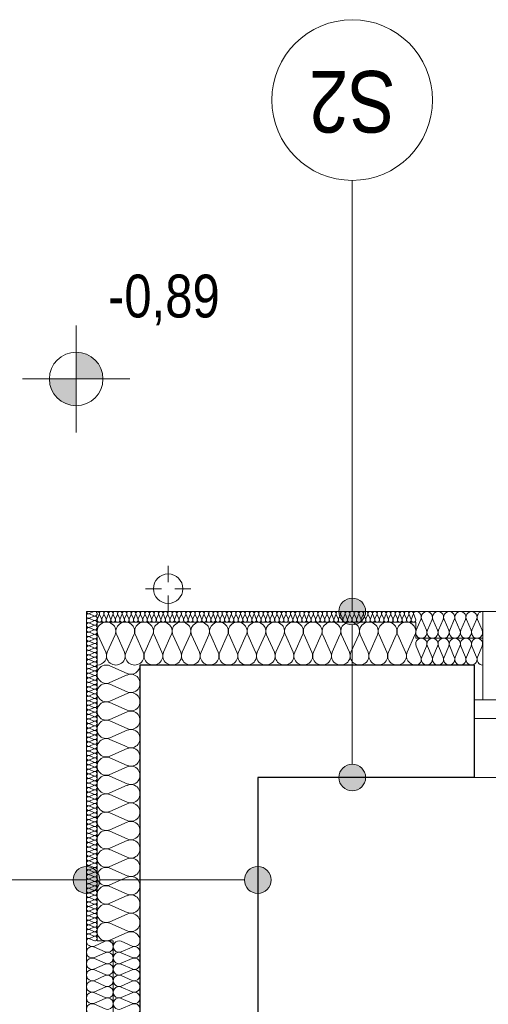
# Model space of a CAD drawing. Extents: x -558982 to 5119495, y -5290134 to 121759.
# Tile 228 of 256: x -439777 to -438026, y -7688 to -4011. Entities that reach past the tile are written whole.
import ezdxf

# ---------------------------------------------------------------- set-up
doc = ezdxf.new("R2010")
doc.units = 0
doc.header["$MEASUREMENT"] = 0
for name, color, linetype in [('Arch ocieplenie', 252, 'Continuous'), ('Arch opisy', 252, 'Continuous'), ('Inwent Izolacje', 252, 'Continuous'), ('INWENT RZĘDNE', 252, 'Continuous')]:
    doc.layers.add(name, color=color, linetype=linetype)
for name, color, linetype, lineweight in [('Arch ocieplenie_Nr_Pióra__9', 252, 'Continuous', 13), ('Arch opisy_Nr_Pióra__1', 252, 'Continuous', 25), ('Arch opisy_Nr_Pióra__21', 252, 'Continuous', 9), ('Arch wykończenie_Nr_Pióra__3', 252, 'Continuous', 18), ('INWENT DACH_Nr_Pióra__21', 252, 'Continuous', 9), ('Inwent Izolacje_Nr_Pióra__2', 252, 'Continuous', 13), ('INWENT RZĘDNE_Nr_Pióra__21', 252, 'Continuous', 9), ('INWENT. OKNA_Nr_Pióra__5', 252, 'Continuous', 13), ('INWENT.ŚCIANY_Nr_Pióra__1', 252, 'Continuous', 25), ('INWENT.ŚCIANY_Nr_Pióra__2', 252, 'Continuous', 13), ('INWENT.ŚCIANY_Nr_Pióra__21', 252, 'Continuous', 9)]:
    doc.layers.add(name, color=color, linetype=linetype, lineweight=lineweight)
doc.styles.add('GENERATED_STYLE_2', font='ARIALN.TTF')
doc.styles.add('GENERATED_STYLE_5', font='ARIALN.TTF')

# ---------------------------------------------------------------- blocks, each defined once
blk = doc.blocks.new('Izolacja cieplna 14_14', base_point=(-430484.9, 37292.6))
at = {"layer": 'Arch ocieplenie_Nr_Pióra__9', "linetype": 'Continuous'}
for p, q in [((-430456.9, 37291.9), (-430473, 37284.8)), ((-430473, 37283.4), (-430456.9, 37276.2)), ((-430456.9, 37274.8), (-430473, 37267.7)), ((-430473, 37266.3), (-430456.9, 37259.2)), ((-430456.9, 37257.7), (-430473, 37250.6)), ((-430473, 37249.2), (-430456.9, 37242.1)), ((-430456.9, 37240.6), (-430473, 37233.5)), ((-430473, 37232.1), (-430456.9, 37225)), ((-430456.9, 37223.6), (-430473, 37216.5)), ((-430473, 37215), (-430456.9, 37207.9)), ((-430456.9, 37206.5), (-430473, 37199.4)), ((-430473, 37197.9), (-430456.9, 37190.8)), ((-430456.9, 37189.4), (-430473, 37182.3)), ((-430473, 37180.9), (-430456.9, 37173.7)), ((-430456.9, 37172.3), (-430473, 37165.2)), ((-430473, 37163.8), (-430456.9, 37156.7)), ((-430456.9, 37155.2), (-430473, 37148.1)), ((-430473, 37146.7), (-430456.9, 37139.6)), ((-430456.9, 37138.1), (-430473, 37131)), ((-430473, 37129.6), (-430456.9, 37122.5)), ((-430456.9, 37121.1), (-430473, 37114)), ((-430473, 37112.5), (-430456.9, 37105.4)), ((-430456.9, 37104), (-430473, 37096.9)), ((-430473, 37095.4), (-430456.9, 37088.3)), ((-430456.9, 37086.9), (-430473, 37079.8)), ((-430473, 37078.4), (-430456.9, 37071.2)), ((-430456.9, 37069.8), (-430473, 37062.7)), ((-430473, 37061.3), (-430456.9, 37054.2)), ((-430456.9, 37052.7), (-430473, 37045.6)), ((-430473, 37044.2), (-430456.9, 37037.1)), ((-430456.9, 37035.6), (-430473, 37028.5)), ((-430473, 37027.1), (-430456.9, 37020)), ((-430456.9, 37018.6), (-430473, 37011.5)), ((-430473, 37010), (-430456.9, 37002.9)), ((-430456.9, 37001.5), (-430473, 36994.4)), ((-430473, 36992.9), (-430456.9, 36985.8)), ((-430456.9, 36984.4), (-430473, 36977.3)), ((-430473, 36975.9), (-430456.9, 36968.7)), ((-430456.9, 36967.3), (-430473, 36960.2)), ((-430473, 36958.8), (-430456.9, 36951.7)), ((-430456.9, 36950.2), (-430473, 36943.1)), ((-430473, 36941.7), (-430456.9, 36934.6)), ((-430456.9, 36933.1), (-430473, 36926)), ((-430473, 36924.6), (-430456.9, 36917.5)), ((-430456.9, 36916.1), (-430473, 36909)), ((-430473, 36907.5), (-430456.9, 36900.4)), ((-430456.9, 36899), (-430473, 36891.9)), ((-430473, 36890.4), (-430456.9, 36883.3)), ((-430456.9, 36881.9), (-430473, 36874.8)), ((-430473, 36873.4), (-430456.9, 36866.2)), ((-430456.9, 36864.8), (-430473, 36857.7)), ((-430473, 36856.3), (-430456.9, 36849.2)), ((-430456.9, 36847.7), (-430473, 36840.6)), ((-430473, 36839.2), (-430456.9, 36832.1)), ((-430456.9, 36830.6), (-430473, 36823.5)), ((-430473, 36822.1), (-430456.9, 36815)), ((-430456.9, 36813.6), (-430473, 36806.5)), ((-430473, 36805), (-430456.9, 36797.9)), ((-430456.9, 36796.5), (-430473, 36789.4)), ((-430473, 36787.9), (-430456.9, 36780.8)), ((-430456.9, 36779.4), (-430473, 36772.3)), ((-430473, 36770.9), (-430456.9, 36763.7)), ((-430456.9, 36762.3), (-430473, 36755.2)), ((-430473, 36753.8), (-430456.9, 36746.7)), ((-430456.9, 36745.2), (-430473, 36738.1)), ((-430473, 36736.7), (-430456.9, 36729.6)), ((-430456.9, 36728.1), (-430473, 36721)), ((-430473, 36719.6), (-430456.9, 36712.5)), ((-430456.9, 36711.1), (-430473, 36704)), ((-430473, 36702.5), (-430456.9, 36695.4)), ((-430456.9, 36694), (-430473, 36686.9)), ((-430473, 36685.4), (-430456.9, 36678.3)), ((-430456.9, 36676.9), (-430473, 36669.8)), ((-430473, 36668.4), (-430456.9, 36661.2)), ((-430456.9, 36659.8), (-430473, 36652.7)), ((-430473, 36651.3), (-430456.9, 36644.2)), ((-430456.9, 36642.7), (-430473, 36635.6)), ((-430473, 36634.2), (-430456.9, 36627.1)), ((-430456.9, 36625.6), (-430473, 36618.5)), ((-430473, 36617.1), (-430456.9, 36610)), ((-430456.9, 36608.6), (-430473, 36601.5)), ((-430473, 36600), (-430456.9, 36592.9)), ((-430456.9, 36591.5), (-430473, 36584.4)), ((-430473, 36582.9), (-430456.9, 36575.8)), ((-430456.9, 36574.4), (-430473, 36567.3)), ((-430473, 36565.9), (-430456.9, 36558.7)), ((-430456.9, 36557.3), (-430473, 36550.2)), ((-430473, 36548.8), (-430456.9, 36541.7)), ((-430456.9, 36540.2), (-430473, 36533.1)), ((-430473, 36531.7), (-430456.9, 36524.6)), ((-430456.9, 36523.1), (-430473, 36516)), ((-430473, 36514.6), (-430456.9, 36507.5)), ((-430456.9, 36506.1), (-430473, 36499)), ((-430473, 36497.5), (-430456.9, 36490.4)), ((-430456.9, 36489), (-430473, 36481.9)), ((-430473, 36480.4), (-430456.9, 36473.3)), ((-430456.9, 36471.9), (-430473, 36464.8)), ((-430473, 36463.4), (-430456.9, 36456.2)), ((-430456.9, 36454.8), (-430473, 36447.7)), ((-430473, 36446.3), (-430456.9, 36439.2)), ((-430456.9, 36437.7), (-430473, 36430.6)), ((-430473, 36429.2), (-430456.9, 36422.1)), ((-430456.9, 36420.6), (-430473, 36413.5)), ((-430473, 36412.1), (-430456.9, 36405)), ((-430456.9, 36403.6), (-430473, 36396.5)), ((-430473, 36395), (-430456.9, 36387.9)), ((-430456.9, 36386.5), (-430473, 36379.4)), ((-430473, 36377.9), (-430456.9, 36370.8)), ((-430456.9, 36369.4), (-430473, 36362.3)), ((-430473, 36360.9), (-430456.9, 36353.7)), ((-430456.9, 36352.3), (-430473, 36345.2)), ((-430473, 36343.8), (-430456.9, 36336.7)), ((-430456.9, 36335.2), (-430473, 36328.1)), ((-430473, 36326.7), (-430456.9, 36319.6)), ((-430456.9, 36318.1), (-430473, 36311)), ((-430473, 36309.6), (-430456.9, 36302.5)), ((-430456.9, 36301.1), (-430473, 36294)), ((-430473, 36292.5), (-430456.9, 36285.4)), ((-430456.9, 36284), (-430473, 36276.9)), ((-430473, 36275.4), (-430456.9, 36268.3)), ((-430456.9, 36266.9), (-430473, 36259.8)), ((-430473, 36258.4), (-430456.9, 36251.2)), ((-430456.9, 36249.8), (-430473, 36242.7)), ((-430473, 36241.3), (-430456.9, 36234.2)), ((-430456.9, 36232.7), (-430473, 36225.6)), ((-430473, 36224.2), (-430456.9, 36217.1)), ((-430456.9, 36215.6), (-430473, 36208.5)), ((-430473, 36207.1), (-430456.9, 36200)), ((-430456.9, 36198.6), (-430473, 36191.5)), ((-430473, 36190), (-430456.9, 36182.9)), ((-430456.9, 36181.5), (-430473, 36174.4)), ((-430473, 36172.9), (-430456.9, 36165.8)), ((-430456.9, 36164.4), (-430473, 36157.3)), ((-430473, 36155.9), (-430456.9, 36148.7)), ((-430456.9, 36147.3), (-430473, 36140.2)), ((-430473, 36138.8), (-430456.9, 36131.7)), ((-430456.9, 36130.2), (-430473, 36123.1)), ((-430473, 36121.7), (-430456.9, 36114.6)), ((-430456.9, 36113.1), (-430473, 36106)), ((-430473, 36104.6), (-430456.9, 36097.5)), ((-430456.9, 36096.1), (-430473, 36089)), ((-430473, 36087.5), (-430456.9, 36080.4)), ((-430456.9, 36079), (-430473, 36071.9)), ((-430473, 36070.4), (-430456.9, 36063.3))]:
    blk.add_line(p, q, dxfattribs=at)
for centre, start_param, end_param in [((-430476.4, 37275.5), 2.7288, 6.695979), ((-430476.4, 37292.6), 4.712389, 6.695979), ((-430453.5, 37284.1), 5.870392, 9.837571), ((-430476.4, 37258.4), 2.7288, 6.695979), ((-430476.4, 37241.4), 2.7288, 6.695979), ((-430453.5, 37267), 5.870392, 9.837571), ((-430453.5, 37249.9), 5.870392, 9.837571), ((-430476.4, 37224.3), 2.7288, 6.695979), ((-430476.4, 37207.2), 2.7288, 6.695979), ((-430453.5, 37232.8), 5.870392, 9.837571), ((-430453.5, 37215.7), 5.870392, 9.837571), ((-430476.4, 37190.1), 2.7288, 6.695979), ((-430476.4, 37173), 2.7288, 6.695979), ((-430453.5, 37198.7), 5.870392, 9.837571), ((-430453.5, 37181.6), 5.870392, 9.837571), ((-430453.5, 37164.5), 5.870392, 9.837571), ((-430476.4, 37155.9), 2.7288, 6.695979), ((-430476.4, 37138.9), 2.7288, 6.695979), ((-430453.5, 37147.4), 5.870392, 9.837571), ((-430453.5, 37130.3), 5.870392, 9.837571), ((-430476.4, 37121.8), 2.7288, 6.695979), ((-430476.4, 37104.7), 2.7288, 6.695979), ((-430453.5, 37113.2), 5.870392, 9.837571), ((-430453.5, 37096.2), 5.870392, 9.837571), ((-430476.4, 37087.6), 2.7288, 6.695979), ((-430476.4, 37070.5), 2.7288, 6.695979), ((-430476.4, 37053.4), 2.7288, 6.695979), ((-430453.5, 37079.1), 5.870392, 9.837571), ((-430453.5, 37062), 5.870392, 9.837571), ((-430476.4, 37036.4), 2.7288, 6.695979), ((-430476.4, 37019.3), 2.7288, 6.695979), ((-430453.5, 37044.9), 5.870392, 9.837571), ((-430453.5, 37027.8), 5.870392, 9.837571), ((-430476.4, 37002.2), 2.7288, 6.695979), ((-430476.4, 36985.1), 2.7288, 6.695979), ((-430453.5, 37010.7), 5.870392, 9.837571), ((-430453.5, 36993.7), 5.870392, 9.837571), ((-430476.4, 36968), 2.7288, 6.695979), ((-430476.4, 36950.9), 2.7288, 6.695979), ((-430453.5, 36976.6), 5.870392, 9.837571), ((-430453.5, 36959.5), 5.870392, 9.837571), ((-430476.4, 36933.9), 2.7288, 6.695979), ((-430476.4, 36916.8), 2.7288, 6.695979), ((-430453.5, 36942.4), 5.870392, 9.837571), ((-430453.5, 36925.3), 5.870392, 9.837571), ((-430453.5, 36908.2), 5.870392, 9.837571), ((-430476.4, 36899.7), 2.7288, 6.695979), ((-430476.4, 36882.6), 2.7288, 6.695979), ((-430453.5, 36891.2), 5.870392, 9.837571), ((-430453.5, 36874.1), 5.870392, 9.837571), ((-430476.4, 36865.5), 2.7288, 6.695979), ((-430476.4, 36848.4), 2.7288, 6.695979), ((-430453.5, 36857), 5.870392, 9.837571), ((-430453.5, 36839.9), 5.870392, 9.837571), ((-430476.4, 36831.4), 2.7288, 6.695979), ((-430476.4, 36814.3), 2.7288, 6.695979), ((-430476.4, 36797.2), 2.7288, 6.695979), ((-430453.5, 36822.8), 5.870392, 9.837571), ((-430453.5, 36805.7), 5.870392, 9.837571), ((-430476.4, 36780.1), 2.7288, 6.695979), ((-430476.4, 36763), 2.7288, 6.695979), ((-430453.5, 36788.7), 5.870392, 9.837571), ((-430453.5, 36771.6), 5.870392, 9.837571), ((-430476.4, 36745.9), 2.7288, 6.695979), ((-430476.4, 36728.9), 2.7288, 6.695979), ((-430453.5, 36754.5), 5.870392, 9.837571), ((-430453.5, 36737.4), 5.870392, 9.837571), ((-430476.4, 36711.8), 2.7288, 6.695979), ((-430476.4, 36694.7), 2.7288, 6.695979), ((-430453.5, 36720.3), 5.870392, 9.837571), ((-430453.5, 36703.2), 5.870392, 9.837571), ((-430453.5, 36686.2), 5.870392, 9.837571), ((-430476.4, 36677.6), 2.7288, 6.695979), ((-430476.4, 36660.5), 2.7288, 6.695979), ((-430453.5, 36669.1), 5.870392, 9.837571), ((-430453.5, 36652), 5.870392, 9.837571), ((-430476.4, 36643.4), 2.7288, 6.695979), ((-430476.4, 36626.4), 2.7288, 6.695979), ((-430453.5, 36634.9), 5.870392, 9.837571), ((-430453.5, 36617.8), 5.870392, 9.837571), ((-430476.4, 36609.3), 2.7288, 6.695979), ((-430476.4, 36592.2), 2.7288, 6.695979), ((-430476.4, 36575.1), 2.7288, 6.695979), ((-430453.5, 36600.7), 5.870392, 9.837571), ((-430453.5, 36583.7), 5.870392, 9.837571), ((-430476.4, 36558), 2.7288, 6.695979), ((-430476.4, 36540.9), 2.7288, 6.695979), ((-430453.5, 36566.6), 5.870392, 9.837571), ((-430453.5, 36549.5), 5.870392, 9.837571), ((-430476.4, 36523.9), 2.7288, 6.695979), ((-430476.4, 36506.8), 2.7288, 6.695979), ((-430453.5, 36532.4), 5.870392, 9.837571), ((-430453.5, 36515.3), 5.870392, 9.837571), ((-430476.4, 36489.7), 2.7288, 6.695979), ((-430476.4, 36472.6), 2.7288, 6.695979), ((-430453.5, 36498.2), 5.870392, 9.837571), ((-430453.5, 36481.2), 5.870392, 9.837571), ((-430476.4, 36455.5), 2.7288, 6.695979), ((-430476.4, 36438.4), 2.7288, 6.695979), ((-430453.5, 36464.1), 5.870392, 9.837571), ((-430453.5, 36447), 5.870392, 9.837571), ((-430453.5, 36429.9), 5.870392, 9.837571), ((-430476.4, 36421.4), 2.7288, 6.695979), ((-430476.4, 36404.3), 2.7288, 6.695979), ((-430453.5, 36412.8), 5.870392, 9.837571), ((-430453.5, 36395.7), 5.870392, 9.837571), ((-430476.4, 36387.2), 2.7288, 6.695979), ((-430476.4, 36370.1), 2.7288, 6.695979), ((-430453.5, 36378.7), 5.870392, 9.837571), ((-430453.5, 36361.6), 5.870392, 9.837571), ((-430476.4, 36353), 2.7288, 6.695979), ((-430476.4, 36335.9), 2.7288, 6.695979), ((-430476.4, 36318.9), 2.7288, 6.695979), ((-430453.5, 36344.5), 5.870392, 9.837571), ((-430453.5, 36327.4), 5.870392, 9.837571), ((-430476.4, 36301.8), 2.7288, 6.695979), ((-430476.4, 36284.7), 2.7288, 6.695979), ((-430453.5, 36310.3), 5.870392, 9.837571), ((-430453.5, 36293.2), 5.870392, 9.837571), ((-430476.4, 36267.6), 2.7288, 6.695979), ((-430476.4, 36250.5), 2.7288, 6.695979), ((-430453.5, 36276.2), 5.870392, 9.837571), ((-430453.5, 36259.1), 5.870392, 9.837571), ((-430476.4, 36233.4), 2.7288, 6.695979), ((-430476.4, 36216.4), 2.7288, 6.695979), ((-430453.5, 36242), 5.870392, 9.837571), ((-430453.5, 36224.9), 5.870392, 9.837571), ((-430453.5, 36207.8), 5.870392, 9.837571), ((-430476.4, 36199.3), 2.7288, 6.695979), ((-430476.4, 36182.2), 2.7288, 6.695979), ((-430453.5, 36190.7), 5.870392, 9.837571), ((-430453.5, 36173.7), 5.870392, 9.837571), ((-430476.4, 36165.1), 2.7288, 6.695979), ((-430476.4, 36148), 2.7288, 6.695979), ((-430453.5, 36156.6), 5.870392, 9.837571), ((-430453.5, 36139.5), 5.870392, 9.837571), ((-430476.4, 36130.9), 2.7288, 6.695979), ((-430476.4, 36113.9), 2.7288, 6.695979), ((-430453.5, 36122.4), 5.870392, 9.837571), ((-430453.5, 36105.3), 5.870392, 9.837571), ((-430476.4, 36096.8), 2.7288, 6.695979), ((-430476.4, 36079.7), 2.7288, 6.695979), ((-430476.4, 36062.6), 2.7288, 4.712389), ((-430453.5, 36088.2), 5.870392, 9.837571), ((-430453.5, 36071.2), 5.870392, 9.837571)]:
    blk.add_ellipse(centre, major_axis=(0, -8.54), ratio=0.995956, start_param=start_param, end_param=end_param, dxfattribs=at)
blk = doc.blocks.new('Izolacja cieplna 14_17', base_point=(-430484.9, 36062.6))
at = {"layer": 'Arch ocieplenie_Nr_Pióra__9', "linetype": 'Continuous'}
for p, q in [((-430414.7, 36060.8), (-430455.1, 36043.1)), ((-430455.1, 36039.5), (-430414.7, 36021.7)), ((-430414.7, 36018.2), (-430455.1, 36000.4)), ((-430455.1, 35996.8), (-430414.7, 35979.1)), ((-430414.7, 35975.5), (-430455.1, 35957.7)), ((-430455.1, 35954.2), (-430414.7, 35936.4)), ((-430414.7, 35932.8), (-430455.1, 35915.1)), ((-430455.1, 35911.5), (-430414.7, 35893.8)), ((-430414.7, 35890.2), (-430455.1, 35872.4)), ((-430455.1, 35868.8), (-430414.7, 35851.1)), ((-430414.7, 35847.5), (-430455.1, 35829.8)), ((-430455.1, 35826.2), (-430414.7, 35808.4))]:
    blk.add_line(p, q, dxfattribs=at)
for centre, start_param, end_param in [((-430463.7, 36019.9), 2.7288, 6.695979), ((-430463.7, 36062.6), 4.712389, 6.695979), ((-430406.2, 36041.3), 5.870392, 9.837571), ((-430463.7, 35977.3), 2.7288, 6.695979), ((-430406.2, 35998.6), 5.870392, 9.837571), ((-430406.2, 35956), 5.870392, 9.837571), ((-430463.7, 35934.6), 2.7288, 6.695979), ((-430406.2, 35913.3), 5.870392, 9.837571), ((-430463.7, 35892), 2.7288, 6.695979), ((-430406.2, 35870.6), 5.870392, 9.837571), ((-430463.7, 35849.3), 2.7288, 6.695979), ((-430406.2, 35828), 5.870392, 9.837571), ((-430463.7, 35806.6), 2.7288, 6.695979)]:
    blk.add_ellipse(centre, major_axis=(0, -21.3), ratio=0.997013, start_param=start_param, end_param=end_param, dxfattribs=at)
blk = doc.blocks.new('Izolacja cieplna 14_18', base_point=(-429254.9, 37292.6))
at = {"layer": 'Arch ocieplenie_Nr_Pióra__9', "linetype": 'Continuous'}
for p, q in [((-430437.2, 37280.7), (-430444.2, 37264.5)), ((-430428.7, 37264.5), (-430435.7, 37280.7)), ((-430420.2, 37280.7), (-430427.2, 37264.5)), ((-430411.7, 37264.5), (-430418.7, 37280.7)), ((-430403.2, 37280.7), (-430410.2, 37264.5)), ((-430394.7, 37264.5), (-430401.7, 37280.7)), ((-430386.2, 37280.7), (-430393.2, 37264.5)), ((-430377.7, 37264.5), (-430384.7, 37280.7)), ((-430369.2, 37280.7), (-430376.2, 37264.5)), ((-430360.7, 37264.5), (-430367.7, 37280.7)), ((-430352.2, 37280.7), (-430359.2, 37264.5)), ((-430343.7, 37264.5), (-430350.7, 37280.7)), ((-430335.2, 37280.7), (-430342.2, 37264.5)), ((-430326.7, 37264.5), (-430333.7, 37280.7)), ((-430318.2, 37280.7), (-430325.2, 37264.5)), ((-430309.7, 37264.5), (-430316.7, 37280.7)), ((-430301.2, 37280.7), (-430308.2, 37264.5)), ((-430292.7, 37264.5), (-430299.7, 37280.7)), ((-430284.2, 37280.7), (-430291.2, 37264.5)), ((-430275.7, 37264.5), (-430282.7, 37280.7)), ((-430267.2, 37280.7), (-430274.2, 37264.5)), ((-430258.7, 37264.5), (-430265.7, 37280.7)), ((-430250.2, 37280.7), (-430257.2, 37264.5)), ((-430241.7, 37264.5), (-430248.7, 37280.7)), ((-430233.2, 37280.7), (-430240.2, 37264.5)), ((-430224.7, 37264.5), (-430231.7, 37280.7)), ((-430216.2, 37280.7), (-430223.2, 37264.5)), ((-430207.7, 37264.5), (-430214.7, 37280.7)), ((-430199.2, 37280.7), (-430206.2, 37264.5)), ((-430190.7, 37264.5), (-430197.7, 37280.7)), ((-430182.2, 37280.7), (-430189.2, 37264.5)), ((-430173.7, 37264.5), (-430180.7, 37280.7)), ((-430165.2, 37280.7), (-430172.2, 37264.5)), ((-430156.7, 37264.5), (-430163.7, 37280.7)), ((-430148.2, 37280.7), (-430155.2, 37264.5)), ((-430139.7, 37264.5), (-430146.7, 37280.7)), ((-430131.2, 37280.7), (-430138.2, 37264.5)), ((-430122.7, 37264.5), (-430129.7, 37280.7)), ((-430114.2, 37280.7), (-430121.2, 37264.5)), ((-430105.7, 37264.5), (-430112.7, 37280.7)), ((-430097.2, 37280.7), (-430104.2, 37264.5)), ((-430088.7, 37264.5), (-430095.7, 37280.7)), ((-430080.2, 37280.7), (-430087.2, 37264.5)), ((-430071.7, 37264.5), (-430078.7, 37280.7)), ((-430063.2, 37280.7), (-430070.2, 37264.5)), ((-430054.7, 37264.5), (-430061.7, 37280.7)), ((-430046.2, 37280.7), (-430053.2, 37264.5)), ((-430037.7, 37264.5), (-430044.7, 37280.7)), ((-430029.2, 37280.7), (-430036.2, 37264.5)), ((-430020.7, 37264.5), (-430027.7, 37280.7)), ((-430012.2, 37280.7), (-430019.2, 37264.5)), ((-430003.7, 37264.5), (-430010.7, 37280.7)), ((-429995.2, 37280.7), (-430002.2, 37264.5)), ((-429986.7, 37264.5), (-429993.7, 37280.7)), ((-429978.2, 37280.7), (-429985.2, 37264.5)), ((-429969.7, 37264.5), (-429976.7, 37280.7)), ((-429961.2, 37280.7), (-429968.2, 37264.5)), ((-429952.7, 37264.5), (-429959.7, 37280.7)), ((-429944.2, 37280.7), (-429951.2, 37264.5)), ((-429935.7, 37264.5), (-429942.7, 37280.7)), ((-429927.2, 37280.7), (-429934.2, 37264.5)), ((-429918.7, 37264.5), (-429925.7, 37280.7)), ((-429910.2, 37280.7), (-429917.2, 37264.5)), ((-429901.7, 37264.5), (-429908.7, 37280.7)), ((-429893.2, 37280.7), (-429900.2, 37264.5)), ((-429884.7, 37264.5), (-429891.7, 37280.7)), ((-429876.2, 37280.7), (-429883.2, 37264.5)), ((-429867.7, 37264.5), (-429874.7, 37280.7)), ((-429859.2, 37280.7), (-429866.2, 37264.5)), ((-429850.7, 37264.5), (-429857.7, 37280.7)), ((-429842.2, 37280.7), (-429849.2, 37264.5)), ((-429833.7, 37264.5), (-429840.7, 37280.7)), ((-429825.2, 37280.7), (-429832.2, 37264.5)), ((-429816.7, 37264.5), (-429823.7, 37280.7)), ((-429808.2, 37280.7), (-429815.2, 37264.5)), ((-429799.7, 37264.5), (-429806.7, 37280.7)), ((-429791.2, 37280.7), (-429798.2, 37264.5)), ((-429782.7, 37264.5), (-429789.7, 37280.7)), ((-429774.2, 37280.7), (-429781.2, 37264.5)), ((-429765.7, 37264.5), (-429772.7, 37280.7)), ((-429757.2, 37280.7), (-429764.2, 37264.5)), ((-429748.7, 37264.5), (-429755.7, 37280.7)), ((-429740.2, 37280.7), (-429747.2, 37264.5)), ((-429731.7, 37264.5), (-429738.7, 37280.7)), ((-429723.2, 37280.7), (-429730.2, 37264.5)), ((-429714.7, 37264.5), (-429721.7, 37280.7)), ((-429706.2, 37280.7), (-429713.2, 37264.5)), ((-429697.7, 37264.5), (-429704.7, 37280.7)), ((-429689.2, 37280.7), (-429696.2, 37264.5)), ((-429680.7, 37264.5), (-429687.7, 37280.7)), ((-429672.2, 37280.7), (-429679.2, 37264.5)), ((-429663.7, 37264.5), (-429670.7, 37280.7)), ((-429655.2, 37280.7), (-429662.2, 37264.5)), ((-429646.7, 37264.5), (-429653.7, 37280.7)), ((-429638.2, 37280.7), (-429645.2, 37264.5)), ((-429629.7, 37264.5), (-429636.7, 37280.7)), ((-429621.2, 37280.7), (-429628.2, 37264.5)), ((-429612.7, 37264.5), (-429619.7, 37280.7)), ((-429604.2, 37280.7), (-429611.2, 37264.5)), ((-429595.7, 37264.5), (-429602.7, 37280.7)), ((-429587.2, 37280.7), (-429594.2, 37264.5)), ((-429578.7, 37264.5), (-429585.7, 37280.7)), ((-429570.2, 37280.7), (-429577.2, 37264.5)), ((-429561.7, 37264.5), (-429568.7, 37280.7)), ((-429553.2, 37280.7), (-429560.2, 37264.5)), ((-429544.7, 37264.5), (-429551.7, 37280.7)), ((-429536.2, 37280.7), (-429543.2, 37264.5)), ((-429527.7, 37264.5), (-429534.7, 37280.7)), ((-429519.2, 37280.7), (-429526.2, 37264.5)), ((-429510.7, 37264.5), (-429517.7, 37280.7)), ((-429502.2, 37280.7), (-429509.2, 37264.5)), ((-429493.7, 37264.5), (-429500.7, 37280.7)), ((-429485.2, 37280.7), (-429492.2, 37264.5)), ((-429476.7, 37264.5), (-429483.7, 37280.7)), ((-429468.2, 37280.7), (-429475.2, 37264.5)), ((-429459.7, 37264.5), (-429466.7, 37280.7)), ((-429451.2, 37280.7), (-429458.2, 37264.5)), ((-429442.7, 37264.5), (-429449.7, 37280.7)), ((-429434.2, 37280.7), (-429441.2, 37264.5)), ((-429425.7, 37264.5), (-429432.7, 37280.7)), ((-429417.2, 37280.7), (-429424.2, 37264.5)), ((-429408.7, 37264.5), (-429415.7, 37280.7)), ((-429400.2, 37280.7), (-429407.2, 37264.5)), ((-429391.7, 37264.5), (-429398.7, 37280.7)), ((-429383.2, 37280.7), (-429390.2, 37264.5)), ((-429374.7, 37264.5), (-429381.7, 37280.7)), ((-429366.2, 37280.7), (-429373.2, 37264.5)), ((-429357.7, 37264.5), (-429364.7, 37280.7)), ((-429349.2, 37280.7), (-429356.2, 37264.5)), ((-429340.7, 37264.5), (-429347.7, 37280.7)), ((-429332.2, 37280.7), (-429339.2, 37264.5)), ((-429323.7, 37264.5), (-429330.7, 37280.7)), ((-429315.2, 37280.7), (-429322.2, 37264.5)), ((-429306.7, 37264.5), (-429313.7, 37280.7)), ((-429298.2, 37280.7), (-429305.2, 37264.5)), ((-429289.7, 37264.5), (-429296.7, 37280.7)), ((-429281.2, 37280.7), (-429288.2, 37264.5)), ((-429272.7, 37264.5), (-429279.7, 37280.7)), ((-429264.2, 37280.7), (-429271.2, 37264.5)), ((-429255.7, 37264.5), (-429262.7, 37280.7))]:
    blk.add_line(p, q, dxfattribs=at)
for centre, start_param, end_param in [((-430444.9, 37284.1), 1.158004, 3.141593), ((-430427.9, 37284.1), 1.158004, 5.125183), ((-430410.9, 37284.1), 1.158004, 5.125183), ((-430393.9, 37284.1), 1.158004, 5.125183), ((-430376.9, 37284.1), 1.158004, 5.125183), ((-430359.9, 37284.1), 1.158004, 5.125183), ((-430342.9, 37284.1), 1.158004, 5.125183), ((-430325.9, 37284.1), 1.158004, 5.125183), ((-430308.9, 37284.1), 1.158004, 5.125183), ((-430291.9, 37284.1), 1.158004, 5.125183), ((-430274.9, 37284.1), 1.158004, 5.125183), ((-430257.9, 37284.1), 1.158004, 5.125183), ((-430240.9, 37284.1), 1.158004, 5.125183), ((-430223.9, 37284.1), 1.158004, 5.125183), ((-430206.9, 37284.1), 1.158004, 5.125183), ((-430189.9, 37284.1), 1.158004, 5.125183), ((-430172.9, 37284.1), 1.158004, 5.125183), ((-430155.9, 37284.1), 1.158004, 5.125183), ((-430138.9, 37284.1), 1.158004, 5.125183), ((-430121.9, 37284.1), 1.158004, 5.125183), ((-430104.9, 37284.1), 1.158004, 5.125183), ((-430087.9, 37284.1), 1.158004, 5.125183), ((-430070.9, 37284.1), 1.158004, 5.125183), ((-430053.9, 37284.1), 1.158004, 5.125183), ((-430036.9, 37284.1), 1.158004, 5.125183), ((-430019.9, 37284.1), 1.158004, 5.125183), ((-430002.9, 37284.1), 1.158004, 5.125183), ((-429985.9, 37284.1), 1.158004, 5.125183), ((-429968.9, 37284.1), 1.158004, 5.125183), ((-429951.9, 37284.1), 1.158004, 5.125183), ((-429934.9, 37284.1), 1.158004, 5.125183), ((-429917.9, 37284.1), 1.158004, 5.125183), ((-429900.9, 37284.1), 1.158004, 5.125183), ((-429883.9, 37284.1), 1.158004, 5.125183), ((-429866.9, 37284.1), 1.158004, 5.125183), ((-429849.9, 37284.1), 1.158004, 5.125183), ((-429832.9, 37284.1), 1.158004, 5.125183), ((-429815.9, 37284.1), 1.158004, 5.125183), ((-429798.9, 37284.1), 1.158004, 5.125183), ((-429781.9, 37284.1), 1.158004, 5.125183), ((-429764.9, 37284.1), 1.158004, 5.125183), ((-429747.9, 37284.1), 1.158004, 5.125183), ((-429730.9, 37284.1), 1.158004, 5.125183), ((-429713.9, 37284.1), 1.158004, 5.125183), ((-429696.9, 37284.1), 1.158004, 5.125183), ((-429679.9, 37284.1), 1.158004, 5.125183), ((-429662.9, 37284.1), 1.158004, 5.125183), ((-429645.9, 37284.1), 1.158004, 5.125183), ((-429628.9, 37284.1), 1.158004, 5.125183), ((-429611.9, 37284.1), 1.158004, 5.125183), ((-429594.9, 37284.1), 1.158004, 5.125183), ((-429577.9, 37284.1), 1.158004, 5.125183), ((-429560.9, 37284.1), 1.158004, 5.125183), ((-429543.9, 37284.1), 1.158004, 5.125183), ((-429526.9, 37284.1), 1.158004, 5.125183), ((-429509.9, 37284.1), 1.158004, 5.125183), ((-429492.9, 37284.1), 1.158004, 5.125183), ((-429475.9, 37284.1), 1.158004, 5.125183), ((-429458.9, 37284.1), 1.158004, 5.125183), ((-429441.9, 37284.1), 1.158004, 5.125183), ((-429424.9, 37284.1), 1.158004, 5.125183), ((-429407.9, 37284.1), 1.158004, 5.125183), ((-429390.9, 37284.1), 1.158004, 5.125183), ((-429373.9, 37284.1), 1.158004, 5.125183), ((-429356.9, 37284.1), 1.158004, 5.125183), ((-429339.9, 37284.1), 1.158004, 5.125183), ((-429322.9, 37284.1), 1.158004, 5.125183), ((-429305.9, 37284.1), 1.158004, 5.125183), ((-429288.9, 37284.1), 1.158004, 5.125183), ((-429271.9, 37284.1), 1.158004, 5.125183), ((-429254.9, 37284.1), 3.141593, 5.125182), ((-430436.4, 37261.1), 4.299595, 8.266775), ((-430419.4, 37261.1), 4.299595, 8.266775), ((-430402.4, 37261.1), 4.299595, 8.266775), ((-430385.4, 37261.1), 4.299595, 8.266775), ((-430368.4, 37261.1), 4.299595, 8.266775), ((-430351.4, 37261.1), 4.299595, 8.266775), ((-430334.4, 37261.1), 4.299595, 8.266775), ((-430317.4, 37261.1), 4.299595, 8.266775), ((-430300.4, 37261.1), 4.299595, 8.266775), ((-430283.4, 37261.1), 4.299595, 8.266775), ((-430266.4, 37261.1), 4.299595, 8.266775), ((-430249.4, 37261.1), 4.299595, 8.266775), ((-430232.4, 37261.1), 4.299595, 8.266775), ((-430215.4, 37261.1), 4.299595, 8.266775), ((-430198.4, 37261.1), 4.299595, 8.266775), ((-430181.4, 37261.1), 4.299595, 8.266775), ((-430164.4, 37261.1), 4.299595, 8.266775), ((-430147.4, 37261.1), 4.299595, 8.266775), ((-430130.4, 37261.1), 4.299595, 8.266775), ((-430113.4, 37261.1), 4.299595, 8.266775), ((-430096.4, 37261.1), 4.299595, 8.266775), ((-430079.4, 37261.1), 4.299595, 8.266775), ((-430062.4, 37261.1), 4.299595, 8.266775), ((-430045.4, 37261.1), 4.299595, 8.266775), ((-430028.4, 37261.1), 4.299595, 8.266775), ((-430011.4, 37261.1), 4.299595, 8.266775), ((-429994.4, 37261.1), 4.299595, 8.266775), ((-429977.4, 37261.1), 4.299595, 8.266775), ((-429960.4, 37261.1), 4.299595, 8.266775), ((-429943.4, 37261.1), 4.299595, 8.266775), ((-429926.4, 37261.1), 4.299595, 8.266775), ((-429909.4, 37261.1), 4.299595, 8.266775), ((-429892.4, 37261.1), 4.299595, 8.266775), ((-429875.4, 37261.1), 4.299595, 8.266775), ((-429858.4, 37261.1), 4.299595, 8.266775), ((-429841.4, 37261.1), 4.299595, 8.266775), ((-429824.4, 37261.1), 4.299595, 8.266775), ((-429807.4, 37261.1), 4.299595, 8.266775), ((-429790.4, 37261.1), 4.299595, 8.266775), ((-429773.4, 37261.1), 4.299595, 8.266775), ((-429756.4, 37261.1), 4.299595, 8.266775), ((-429739.4, 37261.1), 4.299595, 8.266775), ((-429722.4, 37261.1), 4.299595, 8.266775), ((-429705.4, 37261.1), 4.299595, 8.266775), ((-429688.4, 37261.1), 4.299595, 8.266775), ((-429671.4, 37261.1), 4.299595, 8.266775), ((-429654.4, 37261.1), 4.299595, 8.266775), ((-429637.4, 37261.1), 4.299595, 8.266775), ((-429620.4, 37261.1), 4.299595, 8.266775), ((-429603.4, 37261.1), 4.299595, 8.266775), ((-429586.4, 37261.1), 4.299595, 8.266775), ((-429569.4, 37261.1), 4.299595, 8.266775), ((-429552.4, 37261.1), 4.299595, 8.266775), ((-429535.4, 37261.1), 4.299595, 8.266775), ((-429518.4, 37261.1), 4.299595, 8.266775), ((-429501.4, 37261.1), 4.299595, 8.266775), ((-429484.4, 37261.1), 4.299595, 8.266775), ((-429467.4, 37261.1), 4.299595, 8.266775), ((-429450.4, 37261.1), 4.299595, 8.266775), ((-429433.4, 37261.1), 4.299595, 8.266775), ((-429416.4, 37261.1), 4.299595, 8.266775), ((-429399.4, 37261.1), 4.299595, 8.266775), ((-429382.4, 37261.1), 4.299595, 8.266775), ((-429365.4, 37261.1), 4.299595, 8.266775), ((-429348.4, 37261.1), 4.299595, 8.266775), ((-429331.4, 37261.1), 4.299595, 8.266775), ((-429314.4, 37261.1), 4.299595, 8.266775), ((-429297.4, 37261.1), 4.299595, 8.266775), ((-429280.4, 37261.1), 4.299595, 8.266775), ((-429263.4, 37261.1), 4.299595, 8.266775)]:
    blk.add_ellipse(centre, major_axis=(0, -8.51), ratio=0.999161, start_param=start_param, end_param=end_param, dxfattribs=at)
blk = doc.blocks.new('Izolacja cieplna 14_19', base_point=(-429004.9, 37292.6))
at = {"layer": 'Arch ocieplenie_Nr_Pióra__9', "linetype": 'Continuous'}
for p, q in [((-429235.9, 37262.8), (-429253.2, 37222.4)), ((-429215, 37222.4), (-429232.4, 37262.8)), ((-429194.2, 37262.8), (-429211.5, 37222.4)), ((-429173.4, 37222.4), (-429190.7, 37262.8)), ((-429152.5, 37262.8), (-429169.9, 37222.4)), ((-429131.7, 37222.4), (-429149, 37262.8)), ((-429110.9, 37262.8), (-429128.2, 37222.4)), ((-429090, 37222.4), (-429107.4, 37262.8)), ((-429069.2, 37262.8), (-429086.5, 37222.4)), ((-429048.4, 37222.4), (-429065.7, 37262.8)), ((-429027.5, 37262.8), (-429044.9, 37222.4)), ((-429006.7, 37222.4), (-429024, 37262.8))]:
    blk.add_line(p, q, dxfattribs=at)
for centre, start_param, end_param in [((-429254.9, 37271.3), 1.158004, 3.141593), ((-429213.3, 37271.3), 1.158004, 5.125183), ((-429171.6, 37271.3), 1.158004, 5.125183), ((-429129.9, 37271.3), 1.158004, 5.125183), ((-429088.3, 37271.3), 1.158004, 5.125183), ((-429046.6, 37271.3), 1.158004, 5.125183), ((-429004.9, 37271.3), 3.141593, 5.125182), ((-429234.1, 37213.9), 4.299595, 8.266775), ((-429192.4, 37213.9), 4.299595, 8.266775), ((-429150.8, 37213.9), 4.299595, 8.266775), ((-429109.1, 37213.9), 4.299595, 8.266775), ((-429067.4, 37213.9), 4.299595, 8.266775), ((-429025.8, 37213.9), 4.299595, 8.266775)]:
    blk.add_ellipse(centre, major_axis=(0, -21.3), ratio=0.979572, start_param=start_param, end_param=end_param, dxfattribs=at)
blk = doc.blocks.new('Izolacja cieplna 14_265', base_point=(-430284.9, 32137.6))
at = {"layer": 'Inwent Izolacje_Nr_Pióra__2', "linetype": 'Continuous'}
for p, q in [((-430314.7, 36043.1), (-430355.1, 36060.8)), ((-430355.1, 36021.7), (-430314.7, 36039.5)), ((-430314.7, 36000.4), (-430355.1, 36018.2)), ((-430355.1, 35979.1), (-430314.7, 35996.8)), ((-430314.7, 35957.7), (-430355.1, 35975.5)), ((-430355.1, 35936.4), (-430314.7, 35954.2)), ((-430314.7, 35915.1), (-430355.1, 35932.8)), ((-430355.1, 35893.8), (-430314.7, 35911.5)), ((-430314.7, 35872.4), (-430355.1, 35890.2)), ((-430355.1, 35851.1), (-430314.7, 35868.8)), ((-430314.7, 35829.8), (-430355.1, 35847.5)), ((-430355.1, 35808.4), (-430314.7, 35826.2))]:
    blk.add_line(p, q, dxfattribs=at)
for centre, start_param, end_param in [((-430363.7, 36041.3), 5.870392, 9.837571), ((-430306.2, 36062.6), 2.7288, 4.712389), ((-430306.2, 36019.9), 2.7288, 6.695979), ((-430363.7, 35998.6), 5.870392, 9.837571), ((-430306.2, 35977.3), 2.7288, 6.695979), ((-430363.7, 35956), 5.870392, 9.837571), ((-430363.7, 35913.3), 5.870392, 9.837571), ((-430306.2, 35934.6), 2.7288, 6.695979), ((-430363.7, 35870.6), 5.870392, 9.837571), ((-430306.2, 35892), 2.7288, 6.695979), ((-430363.7, 35828), 5.870392, 9.837571), ((-430306.2, 35849.3), 2.7288, 6.695979), ((-430306.2, 35806.6), 2.7288, 6.695979)]:
    blk.add_ellipse(centre, major_axis=(0, 21.3), ratio=0.997013, start_param=start_param, end_param=end_param, dxfattribs=at)
blk = doc.blocks.new('Izolacja cieplna 14_269', base_point=(-430284.9, 36062.6))
at = {"layer": 'Inwent Izolacje_Nr_Pióra__2', "linetype": 'Continuous'}
for p, q in [((-430332.6, 37061.2), (-430397.3, 37089.7)), ((-430397.3, 37026.8), (-430332.6, 37055.4)), ((-430332.6, 36992.5), (-430397.3, 37021.1)), ((-430397.3, 36958.2), (-430332.6, 36986.7)), ((-430332.6, 36923.8), (-430397.3, 36952.4)), ((-430397.3, 36889.5), (-430332.6, 36918.1)), ((-430332.6, 36855.2), (-430397.3, 36883.7)), ((-430397.3, 36820.8), (-430332.6, 36849.4)), ((-430332.6, 36786.5), (-430397.3, 36815.1)), ((-430397.3, 36752.2), (-430332.6, 36780.7)), ((-430332.6, 36717.8), (-430397.3, 36746.4)), ((-430397.3, 36683.5), (-430332.6, 36712.1)), ((-430332.6, 36649.2), (-430397.3, 36677.7)), ((-430397.3, 36614.8), (-430332.6, 36643.4)), ((-430332.6, 36580.5), (-430397.3, 36609.1)), ((-430397.3, 36546.2), (-430332.6, 36574.7)), ((-430332.6, 36511.8), (-430397.3, 36540.4)), ((-430397.3, 36477.5), (-430332.6, 36506.1)), ((-430332.6, 36443.2), (-430397.3, 36471.7)), ((-430397.3, 36408.8), (-430332.6, 36437.4)), ((-430332.6, 36374.5), (-430397.3, 36403.1)), ((-430397.3, 36340.2), (-430332.6, 36368.7)), ((-430332.6, 36305.8), (-430397.3, 36334.4)), ((-430397.3, 36271.5), (-430332.6, 36300.1)), ((-430332.6, 36237.2), (-430397.3, 36265.7)), ((-430397.3, 36202.8), (-430332.6, 36231.4)), ((-430332.6, 36168.5), (-430397.3, 36197.1)), ((-430397.3, 36134.2), (-430332.6, 36162.7)), ((-430332.6, 36099.8), (-430397.3, 36128.4)), ((-430397.3, 36065.5), (-430332.6, 36094.1))]:
    blk.add_line(p, q, dxfattribs=at)
for centre, start_param, end_param in [((-430410.9, 37058.3), 5.870392, 9.837571), ((-430319, 37092.6), 2.7288, 4.712389), ((-430410.9, 36989.6), 5.870392, 9.837571), ((-430319, 37023.9), 2.7288, 6.695979), ((-430319, 36955.3), 2.7288, 6.695979), ((-430410.9, 36920.9), 5.870392, 9.837571), ((-430319, 36886.6), 2.7288, 6.695979), ((-430410.9, 36852.3), 5.870392, 9.837571), ((-430319, 36817.9), 2.7288, 6.695979), ((-430410.9, 36783.6), 5.870392, 9.837571), ((-430319, 36749.3), 2.7288, 6.695979), ((-430410.9, 36714.9), 5.870392, 9.837571), ((-430319, 36680.6), 2.7288, 6.695979), ((-430410.9, 36646.3), 5.870392, 9.837571), ((-430319, 36611.9), 2.7288, 6.695979), ((-430410.9, 36577.6), 5.870392, 9.837571), ((-430319, 36543.3), 2.7288, 6.695979), ((-430410.9, 36508.9), 5.870392, 9.837571), ((-430319, 36474.6), 2.7288, 6.695979), ((-430410.9, 36440.3), 5.870392, 9.837571), ((-430319, 36405.9), 2.7288, 6.695979), ((-430410.9, 36371.6), 5.870392, 9.837571), ((-430319, 36337.3), 2.7288, 6.695979), ((-430410.9, 36302.9), 5.870392, 9.837571), ((-430319, 36268.6), 2.7288, 6.695979), ((-430410.9, 36234.3), 5.870392, 9.837571), ((-430319, 36199.9), 2.7288, 6.695979), ((-430410.9, 36165.6), 5.870392, 9.837571), ((-430319, 36131.3), 2.7288, 6.695979), ((-430410.9, 36096.9), 5.870392, 9.837571), ((-430319, 36062.6), 4.712389, 6.695979)]:
    blk.add_ellipse(centre, major_axis=(0, 34.3), ratio=0.991121, start_param=start_param, end_param=end_param, dxfattribs=at)
blk = doc.blocks.new('Izolacja cieplna 14_270', base_point=(-430444.9, 37092.6))
at = {"layer": 'Inwent Izolacje_Nr_Pióra__2', "linetype": 'Continuous'}
for p, q in [((-430442, 37204.9), (-430412.9, 37140.3)), ((-430407, 37140.3), (-430377.9, 37204.9)), ((-430372, 37204.9), (-430342.9, 37140.3)), ((-430337, 37140.3), (-430307.9, 37204.9)), ((-430302, 37204.9), (-430272.9, 37140.3)), ((-430267, 37140.3), (-430237.9, 37204.9)), ((-430232, 37204.9), (-430202.9, 37140.3)), ((-430197, 37140.3), (-430167.9, 37204.9)), ((-430162, 37204.9), (-430132.9, 37140.3)), ((-430127, 37140.3), (-430097.9, 37204.9)), ((-430092, 37204.9), (-430062.9, 37140.3)), ((-430057, 37140.3), (-430027.9, 37204.9)), ((-430022, 37204.9), (-429992.9, 37140.3)), ((-429987, 37140.3), (-429957.9, 37204.9)), ((-429952, 37204.9), (-429922.9, 37140.3)), ((-429917, 37140.3), (-429887.9, 37204.9)), ((-429882, 37204.9), (-429852.9, 37140.3)), ((-429847, 37140.3), (-429817.9, 37204.9)), ((-429812, 37204.9), (-429782.9, 37140.3)), ((-429777, 37140.3), (-429747.9, 37204.9)), ((-429742, 37204.9), (-429712.9, 37140.3)), ((-429707, 37140.3), (-429677.9, 37204.9)), ((-429672, 37204.9), (-429642.9, 37140.3)), ((-429637, 37140.3), (-429607.9, 37204.9)), ((-429602, 37204.9), (-429572.9, 37140.3)), ((-429567, 37140.3), (-429537.9, 37204.9)), ((-429532, 37204.9), (-429502.9, 37140.3)), ((-429497, 37140.3), (-429467.9, 37204.9)), ((-429462, 37204.9), (-429432.9, 37140.3)), ((-429427, 37140.3), (-429397.9, 37204.9)), ((-429392, 37204.9), (-429362.9, 37140.3)), ((-429357, 37140.3), (-429327.9, 37204.9)), ((-429322, 37204.9), (-429292.9, 37140.3)), ((-429287, 37140.3), (-429257.9, 37204.9))]:
    blk.add_line(p, q, dxfattribs=at)
for centre, start_param, end_param in [((-430409.9, 37218.6), 5.870392, 9.837571), ((-430339.9, 37218.6), 5.870392, 9.837571), ((-430269.9, 37218.6), 5.870392, 9.837571), ((-430199.9, 37218.6), 5.870392, 9.837571), ((-430129.9, 37218.6), 5.870392, 9.837571), ((-430059.9, 37218.6), 5.870392, 9.837571), ((-429989.9, 37218.6), 5.870392, 9.837571), ((-429919.9, 37218.6), 5.870392, 9.837571), ((-429849.9, 37218.6), 5.870392, 9.837571), ((-429779.9, 37218.6), 5.870392, 9.837571), ((-429709.9, 37218.6), 5.870392, 9.837571), ((-429639.9, 37218.6), 5.870392, 9.837571), ((-429569.9, 37218.6), 5.870392, 9.837571), ((-429499.9, 37218.6), 5.870392, 9.837571), ((-429429.9, 37218.6), 5.870392, 9.837571), ((-429359.9, 37218.6), 5.870392, 9.837571), ((-429289.9, 37218.6), 5.870392, 9.837571), ((-430444.9, 37126.6), 4.712389, 6.695979), ((-430374.9, 37126.6), 2.7288, 6.695979), ((-430304.9, 37126.6), 2.7288, 6.695979), ((-430234.9, 37126.6), 2.7288, 6.695979), ((-430164.9, 37126.6), 2.7288, 6.695979), ((-430094.9, 37126.6), 2.7288, 6.695979), ((-430024.9, 37126.6), 2.7288, 6.695979), ((-429954.9, 37126.6), 2.7288, 6.695979), ((-429884.9, 37126.6), 2.7288, 6.695979), ((-429814.9, 37126.6), 2.7288, 6.695979), ((-429744.9, 37126.6), 2.7288, 6.695979), ((-429674.9, 37126.6), 2.7288, 6.695979), ((-429604.9, 37126.6), 2.7288, 6.695979), ((-429534.9, 37126.6), 2.7288, 6.695979), ((-429464.9, 37126.6), 2.7288, 6.695979), ((-429394.9, 37126.6), 2.7288, 6.695979), ((-429324.9, 37126.6), 2.7288, 6.695979), ((-429254.9, 37126.6), 2.7288, 4.712389)]:
    blk.add_ellipse(centre, major_axis=(35, 0), ratio=0.972243, start_param=start_param, end_param=end_param, dxfattribs=at)
blk = doc.blocks.new('Izolacja cieplna 14_273', base_point=(-429254.9, 37092.6))
at = {"layer": 'Inwent Izolacje_Nr_Pióra__2', "linetype": 'Continuous'}
for p, q in [((-429253.2, 37162.8), (-429235.9, 37122.4)), ((-429232.4, 37122.4), (-429215, 37162.8)), ((-429211.5, 37162.8), (-429194.2, 37122.4)), ((-429190.7, 37122.4), (-429173.4, 37162.8)), ((-429169.9, 37162.8), (-429152.5, 37122.4)), ((-429149, 37122.4), (-429131.7, 37162.8)), ((-429128.2, 37162.8), (-429110.9, 37122.4)), ((-429107.4, 37122.4), (-429090, 37162.8)), ((-429086.5, 37162.8), (-429069.2, 37122.4)), ((-429065.7, 37122.4), (-429048.4, 37162.8)), ((-429044.9, 37162.8), (-429027.5, 37122.4)), ((-429024, 37122.4), (-429006.7, 37162.8))]:
    blk.add_line(p, q, dxfattribs=at)
for centre, start_param, end_param in [((-429234.1, 37171.3), 4.299595, 8.266775), ((-429192.4, 37171.3), 4.299595, 8.266775), ((-429150.8, 37171.3), 4.299595, 8.266775), ((-429109.1, 37171.3), 4.299595, 8.266775), ((-429067.4, 37171.3), 4.299595, 8.266775), ((-429025.8, 37171.3), 4.299595, 8.266775), ((-429254.9, 37113.9), 3.141593, 5.125182), ((-429213.3, 37113.9), 1.158004, 5.125183), ((-429171.6, 37113.9), 1.158004, 5.125183), ((-429129.9, 37113.9), 1.158004, 5.125183), ((-429088.3, 37113.9), 1.158004, 5.125183), ((-429046.6, 37113.9), 1.158004, 5.125183), ((-429004.9, 37113.9), 1.158004, 3.141593)]:
    blk.add_ellipse(centre, major_axis=(0, 21.3), ratio=0.979571, start_param=start_param, end_param=end_param, dxfattribs=at)
blk = doc.blocks.new('Koty wysokościowe_14', base_point=(-430523.3, 38160.7))
at = {"layer": 'INWENT RZĘDNE_Nr_Pióra__21', "linetype": 'Continuous'}
for points in [[(-430523.3, 38160.7), (-430423.3, 38160.7), (-430430.9, 38199), (-430452.5, 38231.5), (-430485, 38253.1), (-430523.3, 38260.7)], [(-430523.3, 38160.7), (-430623.3, 38160.7), (-430615.6, 38122.5), (-430594, 38090), (-430561.5, 38068.4), (-430523.3, 38060.7)]]:
    blk.add_hatch(color=256, dxfattribs=at).paths.add_polyline_path(points, flags=0)
for p, q in [((-430523.3, 37960.7), (-430523.3, 38360.7)), ((-430723.3, 38160.7), (-430323.3, 38160.7))]:
    blk.add_line(p, q, dxfattribs=at)
blk.add_circle((-430523.3, 38160.7), 100, dxfattribs=at)
at = {"layer": 'INWENT RZĘDNE_Nr_Pióra__21', "insert": (-430404.6, 38360.7), "char_height": 160, "attachment_point": 7, "style": 'GENERATED_STYLE_2'}
blk.add_mtext('{-0,89}', dxfattribs=at)
blk = doc.blocks.new('Linia_38', base_point=(-429492.2, 37292.6))
at = {"layer": 'Arch opisy_Nr_Pióra__21', "linetype": 'Continuous'}
blk.add_line((-429492.2, 37292.6), (-429492.2, 38902.4), dxfattribs=at)
blk.add_circle((-429492.2, 39202.4), 300, dxfattribs=at)
blk = doc.blocks.new('Linia_39', base_point=(-429492.2, 36672.6))
at = {"layer": 'Arch opisy_Nr_Pióra__21', "linetype": 'Continuous'}
for points in [[(-429442.2, 37292.6), (-429446, 37311.7), (-429456.8, 37328), (-429473.1, 37338.8), (-429492.2, 37342.6), (-429511.3, 37338.8), (-429527.6, 37328), (-429538.4, 37311.7), (-429542.2, 37292.6), (-429538.4, 37273.5), (-429527.6, 37257.3), (-429511.3, 37246.4), (-429492.2, 37242.6), (-429473.1, 37246.4), (-429456.8, 37257.3), (-429446, 37273.5)], [(-429442.2, 36672.6), (-429446, 36691.7), (-429456.8, 36708), (-429473.1, 36718.8), (-429492.2, 36722.6), (-429511.3, 36718.8), (-429527.6, 36708), (-429538.4, 36691.7), (-429542.2, 36672.6), (-429538.4, 36653.5), (-429527.6, 36637.3), (-429511.3, 36626.4), (-429492.2, 36622.6), (-429473.1, 36626.4), (-429456.8, 36637.3), (-429446, 36653.5)]]:
    blk.add_hatch(color=256, dxfattribs=at).paths.add_polyline_path(points, flags=0)
blk.add_line((-429492.2, 36722.6), (-429492.2, 37242.6), dxfattribs=at)
for centre in [(-429492.2, 37292.6), (-429492.2, 36672.6)]:
    blk.add_circle(centre, 50, dxfattribs=at)
blk = doc.blocks.new('Linia_46', base_point=(-430484.9, 36289.8))
at = {"layer": 'Arch opisy_Nr_Pióra__21', "linetype": 'Continuous'}
blk.add_line((-430484.9, 36289.8), (-431344.7, 36289.8), dxfattribs=at)
blk.add_circle((-431644.7, 36289.8), 300, dxfattribs=at)
blk = doc.blocks.new('Linia_47', base_point=(-429844.9, 36289.8))
at = {"layer": 'Arch opisy_Nr_Pióra__21', "linetype": 'Continuous'}
for points in [[(-430434.9, 36289.8), (-430438.8, 36309), (-430449.6, 36325.2), (-430465.8, 36336), (-430484.9, 36339.8), (-430504.1, 36336), (-430520.3, 36325.2), (-430531.1, 36309), (-430534.9, 36289.8), (-430531.1, 36270.7), (-430520.3, 36254.5), (-430504.1, 36243.6), (-430484.9, 36239.8), (-430465.8, 36243.6), (-430449.6, 36254.5), (-430438.8, 36270.7)], [(-429794.9, 36289.8), (-429798.8, 36309), (-429809.6, 36325.2), (-429825.8, 36336), (-429844.9, 36339.8), (-429864.1, 36336), (-429880.3, 36325.2), (-429891.1, 36309), (-429894.9, 36289.8), (-429891.1, 36270.7), (-429880.3, 36254.5), (-429864.1, 36243.6), (-429844.9, 36239.8), (-429825.8, 36243.6), (-429809.6, 36254.5), (-429798.8, 36270.7)]]:
    blk.add_hatch(color=256, dxfattribs=at).paths.add_polyline_path(points, flags=0)
blk.add_line((-429894.9, 36289.8), (-430434.9, 36289.8), dxfattribs=at)
for centre in [(-430484.9, 36289.8), (-429844.9, 36289.8)]:
    blk.add_circle(centre, 50, dxfattribs=at)

msp = doc.modelspace()

# ---------------------------------------------------------------- linework, layer by layer
at = {"layer": 'Arch wykończenie_Nr_Pióra__3', "linetype": 'Continuous'}
for p, q in [((-439527.5, -6220.6), (-439527.5, -11375.6)), ((-438047.5, -6220.6), (-439527.5, -6220.6)), ((-438047.5, -6550.6), (-438047.5, -6220.6))]:
    msp.add_line(p, q, dxfattribs=at)
at = {"layer": 'INWENT DACH_Nr_Pióra__21', "linetype": 'Continuous'}
for p, q in [((-439222.5, -6110.6), (-439222.5, -6050.6)), ((-439247.5, -6135.6), (-439307.5, -6135.6)), ((-439197.5, -6135.6), (-439137.5, -6135.6)), ((-439222.5, -6160.6), (-439222.5, -6220.6))]:
    msp.add_line(p, q, dxfattribs=at)
msp.add_circle((-439222.5, -6135.6), 55, dxfattribs=at)
at = {"layer": 'INWENT. OKNA_Nr_Pióra__5', "linetype": 'Continuous'}
for p, q in [((-438077.5, -6620.6), (-438077.5, -6550.6)), ((-437197.5, -6550.6), (-438077.5, -6550.6)), ((-437197.5, -6620.6), (-438077.5, -6620.6))]:
    msp.add_line(p, q, dxfattribs=at)
at = {"layer": 'INWENT.ŚCIANY_Nr_Pióra__1', "linetype": 'Continuous'}
for p, q in [((-439327.5, -6420.6), (-439327.5, -11340.6)), ((-438077.5, -6420.6), (-439327.5, -6420.6)), ((-438077.5, -6840.6), (-438077.5, -6420.6)), ((-438077.5, -6840.6), (-438887.5, -6840.6)), ((-438887.5, -6840.6), (-438887.5, -9100.6))]:
    msp.add_line(p, q, dxfattribs=at)
at = {"layer": 'INWENT.ŚCIANY_Nr_Pióra__2', "linetype": 'Continuous'}
for p, q in [((-438297.5, -6260.6), (-439487.5, -6260.6)), ((-439487.5, -6260.6), (-439487.5, -7450.6)), ((-438297.5, -6320.6), (-438297.5, -6260.6)), ((-438047.5, -6320.6), (-438297.5, -6320.6)), ((-439487.5, -7450.6), (-439427.5, -7450.6)), ((-439427.5, -11375.6), (-439427.5, -7450.6))]:
    msp.add_line(p, q, dxfattribs=at)
at = {"layer": 'INWENT.ŚCIANY_Nr_Pióra__21', "linetype": 'Continuous'}
for p, q in [((-438047.5, -6220.6), (-437227.5, -6220.6)), ((-438077.5, -6840.6), (-437197.5, -6840.6))]:
    msp.add_line(p, q, dxfattribs=at)

# ---------------------------------------------------------------- block references
at = {"layer": 'Arch ocieplenie', "color": 104, "linetype": 'Continuous', "lineweight": 13, "true_color": 0x029e21}
for name, p in [('Izolacja cieplna 14_14', (-439527.5, -6220.6)), ('Izolacja cieplna 14_18', (-438297.5, -6220.6)), ('Izolacja cieplna 14_19', (-438047.5, -6220.6)), ('Izolacja cieplna 14_17', (-439527.5, -7450.6))]:
    msp.add_blockref(name, p, dxfattribs=at)
at = {"layer": 'Arch opisy', "linetype": 'Continuous'}
for name, p in [('Linia_38', (-438534.8, -6220.6)), ('Linia_39', (-438534.8, -6840.6)), ('Linia_46', (-439527.5, -7223.3)), ('Linia_47', (-438887.5, -7223.3))]:
    msp.add_blockref(name, p, dxfattribs=at)
at = {"layer": 'Inwent Izolacje', "color": 104, "linetype": 'Continuous', "lineweight": 13, "true_color": 0x029e21}
for name, p in [('Izolacja cieplna 14_270', (-439487.5, -6420.6)), ('Izolacja cieplna 14_273', (-438297.5, -6420.6)), ('Izolacja cieplna 14_269', (-439327.5, -7450.6)), ('Izolacja cieplna 14_265', (-439327.5, -11375.6))]:
    msp.add_blockref(name, p, dxfattribs=at)
at = {"layer": 'INWENT RZĘDNE'}
msp.add_blockref('Koty wysokościowe_14', (-439565.8, -5352.4), dxfattribs=at)

# ---------------------------------------------------------------- texts
at = {"layer": 'Arch opisy_Nr_Pióra__1', "linetype": 'Continuous', "insert": (-438534.8, -4432.1), "char_height": 230, "attachment_point": 2, "rotation": 180, "style": 'GENERATED_STYLE_5'}
msp.add_mtext('{S2}', dxfattribs=at)

doc.saveas('drawing.dxf')
